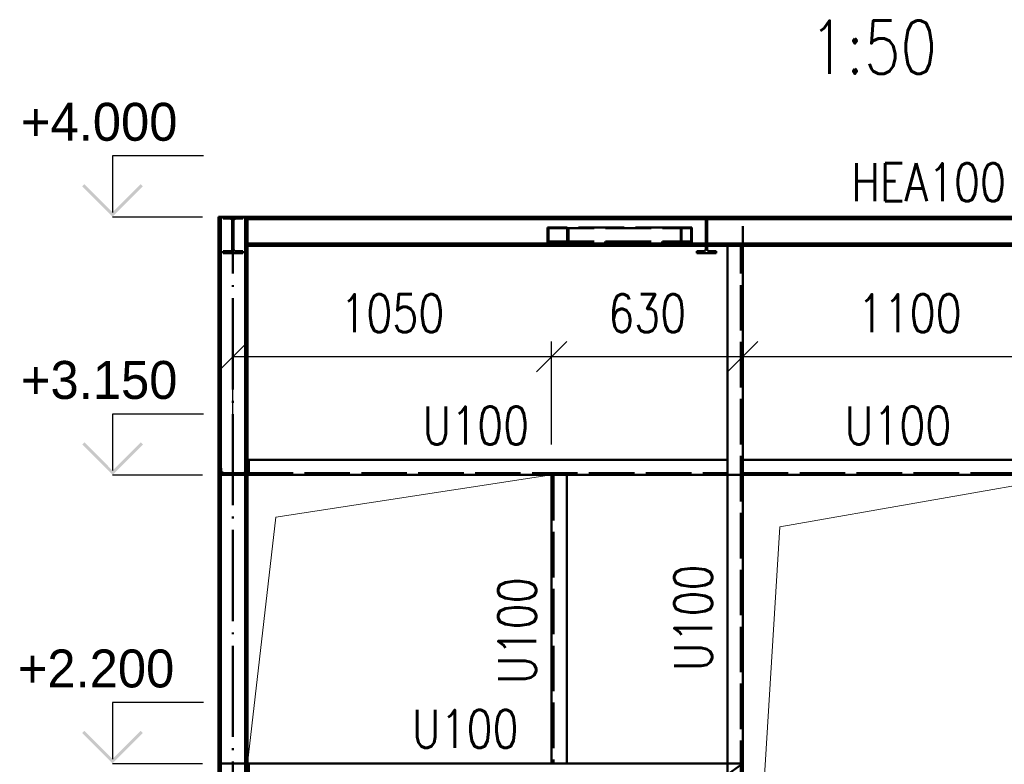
# Paper-space layout 'Layout1' of a CAD drawing. Extents: x -2 to 1083, y -36 to 422.
# Tile 39 of 67: x 548 to 613, y 218 to 267. Entities that reach past the tile are written whole.
import ezdxf

# ---------------------------------------------------------------- set-up
doc = ezdxf.new("R2010")
doc.units = 0
doc.linetypes.add('ACAD_ISO02W100', pattern=[15, 12, -3])
doc.linetypes.add('ACAD_ISO04W100', pattern=[30.5, 24, -3, 0.5, -3])
doc.layers.get('0').update_dxf_attribs({"linetype": 'CONTINUOUS'})
doc.layers.get('DEFPOINTS').update_dxf_attribs({"color": 132, "linetype": 'CONTINUOUS'})
for name, color, linetype, lineweight in [('SS_KOTY', 3, 'CONTINUOUS', 25), ('SS_KOTY-VYSKOVA', 140, 'CONTINUOUS', 25), ('SS_LEMOVÁNÍ', 21, 'CONTINUOUS', 50), ('SS_PODKLADY', 9, 'CONTINUOUS', 13), ('SS_POPIS_PROFILU', 13, 'CONTINUOUS', 25), ('SS_SLOUPY', 143, 'CONTINUOUS', 50), ('SS_VAZNICE', 113, 'CONTINUOUS', 50), ('SS_ZTUŽENÍ', 81, 'CONTINUOUS', 50)]:
    doc.layers.add(name, color=color, linetype=linetype, lineweight=lineweight)
doc.styles.add('ROMANS', font='romans.shx', dxfattribs={"width": 0.8})
doc.styles.add('romans.shx', font='romans.shx', dxfattribs={"height": 5})
doc.dimstyles.new('A-1_(2.5)_50AS', dxfattribs={"dimtxt": 2.5, "dimasz": 2, "dimexe": 1, "dimexo": 2, "dimgap": 0, "dimtad": 0, "dimdec": 1, "dimlfac": 50, "dimrnd": 1, "dimtxsty": 'ROMANS', "dimblk1": 'OBLIQUE', "dimblk2": 'OBLIQUE', "dimsah": 1, "dimcen": 2, "dimclrd": 256, "dimclre": 256, "dimclrt": 256, "dimadec": 1, "dimazin": 2, "dimtfac": 0.714286, "dimtdec": 1, "dimtmove": 0, "dimatfit": 3, "dimldrblk": 'OPEN', "dimfxl": 1, "dimtvp": 1.142857, "dimtfill": 1, "dimtolj": 1, "dimlwd": -1, "dimlwe": -1, "dimarcsym": 0})

# ---------------------------------------------------------------- blocks, each defined once
blk = doc.blocks.new('_Oblique')
at = {"color": 0, "linetype": 'ByBlock', "lineweight": -2}
blk.add_line((-0.5, -0.5), (0.5, 0.5), dxfattribs=at)
blk = doc.blocks.new('*D134')
at = {"layer": 'DEFPOINTS', "color": 0, "transparency": 16777216}
for p in [(583.36, 244.546), (562.36, 236.757), (583.36, 236.757)]:
    blk.add_point(p, dxfattribs=at)
at = {"layer": 'SS_KOTY', "transparency": 16777216}
for p, q in [((562.36, 238.757), (562.36, 245.546)), ((583.36, 238.757), (583.36, 245.546)), ((562.36, 244.546), (583.36, 244.546))]:
    blk.add_line(p, q, dxfattribs=at)
at = {"layer": 'SS_KOTY', "transparency": 16777216, "xscale": 2, "yscale": 2, "zscale": 2, "rotation": 180}
blk.add_blockref('_Oblique', (562.36, 244.546), dxfattribs=at)
at = {"layer": 'SS_KOTY', "transparency": 16777216, "xscale": 2, "yscale": 2, "zscale": 2}
blk.add_blockref('_Oblique', (583.36, 244.546), dxfattribs=at)
at = {"layer": 'SS_KOTY', "transparency": 16777216, "insert": (572.86, 247.403), "char_height": 2.5, "attachment_point": 5, "style": 'ROMANS', "bg_fill": 3, "box_fill_scale": 1.1, "bg_fill_color": 256, "bg_fill_true_color": 13158600, "bg_fill_transparency": 0}
blk.add_mtext('\\A1;1050', dxfattribs=at)
blk = doc.blocks.new('_OPEN')
at = {"color": 0, "linetype": 'ByBlock'}
for p, q in [((-1, 0.167), (0, 0)), ((0, 0), (-1, -0.167)), ((0, 0), (-1, 0))]:
    blk.add_line(p, q, dxfattribs=at)
blk = doc.blocks.new('*D135')
at = {"layer": 'DEFPOINTS', "color": 0, "transparency": 16777216}
for p in [(595.96, 244.546), (583.36, 236.757), (595.96, 236.757)]:
    blk.add_point(p, dxfattribs=at)
at = {"layer": 'SS_KOTY', "transparency": 16777216}
for p, q in [((583.36, 238.757), (583.36, 245.546)), ((595.96, 238.757), (595.96, 245.546)), ((583.36, 244.546), (595.96, 244.546))]:
    blk.add_line(p, q, dxfattribs=at)
at = {"layer": 'SS_KOTY', "transparency": 16777216, "xscale": 2, "yscale": 2, "zscale": 2, "rotation": 180}
blk.add_blockref('_Oblique', (583.36, 244.546), dxfattribs=at)
at = {"layer": 'SS_KOTY', "transparency": 16777216, "xscale": 2, "yscale": 2, "zscale": 2}
blk.add_blockref('_Oblique', (595.96, 244.546), dxfattribs=at)
at = {"layer": 'SS_KOTY', "transparency": 16777216, "insert": (589.66, 247.403), "char_height": 2.5, "attachment_point": 5, "style": 'ROMANS', "bg_fill": 3, "box_fill_scale": 1.1, "bg_fill_color": 256, "bg_fill_true_color": 13158600, "bg_fill_transparency": 0}
blk.add_mtext('\\A1;630', dxfattribs=at)
blk = doc.blocks.new('*D136')
at = {"layer": 'DEFPOINTS', "color": 0, "transparency": 16777216}
for p in [(617.96, 244.546), (595.96, 236.757), (617.96, 236.757, 25627.96)]:
    blk.add_point(p, dxfattribs=at)
at = {"layer": 'SS_KOTY', "transparency": 16777216}
for p, q in [((595.96, 238.757), (595.96, 245.546)), ((617.96, 238.757), (617.96, 245.546)), ((595.96, 244.546), (617.96, 244.546))]:
    blk.add_line(p, q, dxfattribs=at)
at = {"layer": 'SS_KOTY', "transparency": 16777216, "xscale": 2, "yscale": 2, "zscale": 2, "rotation": 180}
blk.add_blockref('_Oblique', (595.96, 244.546), dxfattribs=at)
at = {"layer": 'SS_KOTY', "transparency": 16777216, "xscale": 2, "yscale": 2, "zscale": 2}
blk.add_blockref('_Oblique', (617.96, 244.546), dxfattribs=at)
at = {"layer": 'SS_KOTY', "transparency": 16777216, "insert": (606.96, 247.403), "char_height": 2.5, "attachment_point": 5, "style": 'ROMANS', "bg_fill": 3, "box_fill_scale": 1.1, "bg_fill_color": 256, "bg_fill_true_color": 13158600, "bg_fill_transparency": 0}
blk.add_mtext('\\A1;1100', dxfattribs=at)

psp = doc.layouts.get("Layout1")

# ---------------------------------------------------------------- hatches: boundary and pattern name
at = {"layer": 'SS_KOTY-VYSKOVA'}
for points in [[(552.565, 255.898), (552.4236, 255.7566), (554.4236, 253.7566), (556.4236, 255.7566), (556.2822, 255.898), (554.4236, 254.0394)], [(552.565, 238.898), (552.4236, 238.7566), (554.4236, 236.7566), (556.4236, 238.7566), (556.2822, 238.898), (554.4236, 237.0394)], [(552.565, 219.898), (552.4236, 219.7566), (554.4236, 217.7566), (556.4236, 219.7566), (556.2822, 219.898), (554.4236, 218.0394)]]:
    psp.add_hatch(color=256, dxfattribs=at).paths.add_polyline_path(points)

# ---------------------------------------------------------------- linework, layer by layer
for p, q in [((560.4236, 257.7566, -94814), (554.4236, 257.7566, -94814)), ((554.4236, 257.7566, -94814), (554.4236, 254.0394, -94814)), ((554.4236, 253.7566), (560.36, 253.7566)), ((560.4236, 240.7566, -94814), (554.4236, 240.7566, -94814)), ((554.4236, 240.7566, -94814), (554.4236, 237.0394, -94814)), ((554.4236, 236.7566), (560.36, 236.7566)), ((560.4236, 221.7566, -94814), (554.4236, 221.7566, -94814)), ((554.4236, 221.7566, -94814), (554.4236, 218.0394, -94814)), ((554.4236, 217.7566), (560.36, 217.7566))]:
    psp.add_line(p, q, dxfattribs=at)
at = {"layer": 'SS_LEMOVÁNÍ', "color": 3, "linetype": 'ACAD_ISO02W100', "ltscale": 0.25}
for p, q in [((561.4, 217.7566), (563.32, 217.7566)), ((563.4, 217.7566), (563.4, 216.7566))]:
    psp.add_line(p, q, dxfattribs=at)
at = {"layer": 'SS_LEMOVÁNÍ', "color": 7, "linetype": 'ACAD_ISO04W100', "ltscale": 0.25}
for p, q in [((562.36, 217.7566), (595.96, 217.7566)), ((562.4, 217.7566), (562.4, 217.7566))]:
    psp.add_line(p, q, dxfattribs=at)
at = {"layer": 'SS_LEMOVÁNÍ', "color": 1, "linetype": 'Continuous', "ltscale": 0.25}
for p in [(563.32, 217.7566), (594.9599, 216.7566)]:
    psp.add_line(p, (594.9599, 217.7566), dxfattribs=at)
at = {"layer": 'SS_PODKLADY'}
for points, elevation in [([(563.32, 217.7566), (565.1895, 233.9768), (583.36, 236.7566)], -3124.2), ([(595.96, 193.7566), (598.3975, 233.3418), (617.96, 236.7566)], -69186.04)]:
    psp.add_lwpolyline(points, dxfattribs=dict(at, elevation=elevation))
at = {"layer": 'SS_SLOUPY', "color": 1, "linetype": 'Continuous', "ltscale": 0.25}
for p, q in [((563.32, 253.7566), (561.4, 253.7566)), ((654.9999, 253.7566), (563.32, 253.7566)), ((563.32, 253.5966), (654.9999, 253.5966)), ((654.9999, 251.9966), (563.32, 251.9966)), ((563.32, 251.8366), (654.9999, 251.8366))]:
    psp.add_line(p, q, dxfattribs=at)
at = {"layer": 'SS_SLOUPY', "color": 7, "linetype": 'ACAD_ISO04W100', "ltscale": 0.25}
psp.add_line((562.36, 253.7566), (655.96, 253.7566), dxfattribs=at)
at = {"layer": 'SS_VAZNICE', "color": 3, "linetype": 'ACAD_ISO02W100', "ltscale": 0.25}
for p, q in [((561.72, 253.7566), (561.72, 253.6306)), ((563, 253.6306), (563, 253.7566)), ((592.92, 253.7566), (592.92, 253.6306)), ((594.2, 253.6306), (594.2, 253.7566)), ((561.72, 253.6306), (562.176, 253.6306)), ((562.316, 253.4906), (562.316, 251.6226)), ((562.404, 251.6226), (562.404, 253.4906)), ((562.544, 253.6306), (563, 253.6306)), ((592.92, 253.6306), (593.376, 253.6306)), ((593.516, 251.8366), (593.516, 253.4906)), ((593.604, 253.4906), (593.604, 251.8366)), ((593.744, 253.6306), (594.2, 253.6306)), ((562.176, 251.4826), (561.72, 251.4826)), ((561.72, 251.4826), (561.72, 251.3566)), ((561.72, 251.3566), (563, 251.3566)), ((563, 251.4826), (562.544, 251.4826)), ((563, 251.3566), (563, 251.4826))]:
    psp.add_line(p, q, dxfattribs=at)
at = {"layer": 'SS_VAZNICE', "color": 7, "linetype": 'ACAD_ISO04W100', "ltscale": 0.25}
for p, q in [((562.36, 253.7566), (562.36, 253.7566)), ((593.56, 253.7566), (593.56, 253.7566))]:
    psp.add_line(p, q, dxfattribs=at)
at = {"layer": 'SS_VAZNICE', "color": 1, "linetype": 'Continuous', "ltscale": 0.25}
for p, q in [((593.516, 251.8366), (593.516, 251.6226)), ((593.604, 251.6226), (593.604, 251.8366)), ((593.376, 251.4826), (592.92, 251.4826)), ((592.92, 251.4826), (592.92, 251.3566)), ((592.92, 251.3566), (594.2, 251.3566)), ((594.2, 251.4826), (593.744, 251.4826)), ((594.2, 251.3566), (594.2, 251.4826))]:
    psp.add_line(p, q, dxfattribs=at)
at = {"layer": 'SS_VAZNICE', "color": 3, "linetype": 'ACAD_ISO02W100', "ltscale": 0.25, "extrusion": (-8.6127e-13, -2.07878e-12, -1)}
psp.add_arc((-562.176, 253.4906, 0), 0.14, 90, 180, dxfattribs=at)
at = {"layer": 'SS_VAZNICE', "color": 3, "linetype": 'ACAD_ISO02W100', "ltscale": 0.25, "extrusion": (2.07866e-12, -8.61025e-13, -1)}
psp.add_arc((-562.544, 253.4906), 0.14, 0, 90, dxfattribs=at)
at = {"layer": 'SS_VAZNICE', "color": 3, "linetype": 'ACAD_ISO02W100', "ltscale": 0.25, "extrusion": (-1.72236e-12, -4.15763e-12, -1)}
psp.add_arc((-593.376, 253.4906, 0), 0.14, 90, 180, dxfattribs=at)
at = {"layer": 'SS_VAZNICE', "color": 3, "linetype": 'ACAD_ISO02W100', "ltscale": 0.25, "extrusion": (4.15751e-12, -1.72211e-12, -1)}
psp.add_arc((-593.744, 253.4906, 0), 0.14, 0, 90, dxfattribs=at)
at = {"layer": 'SS_VAZNICE', "color": 3, "linetype": 'ACAD_ISO02W100', "ltscale": 0.25, "extrusion": (-8.6127e-13, 2.07891e-12, -1)}
psp.add_arc((-562.176, 251.6226), 0.14, 180, 270, dxfattribs=at)
at = {"layer": 'SS_VAZNICE', "color": 3, "linetype": 'ACAD_ISO02W100', "ltscale": 0.25, "extrusion": (2.07866e-12, 8.61147e-13, -1)}
psp.add_arc((-562.544, 251.6226, 0), 0.14, 270, 0, dxfattribs=at)
at = {"layer": 'SS_VAZNICE', "color": 1, "linetype": 'Continuous', "ltscale": 0.25, "extrusion": (-8.6127e-13, 2.07891e-12, -1)}
psp.add_arc((-593.376, 251.6226), 0.14, 180, 270, dxfattribs=at)
at = {"layer": 'SS_VAZNICE', "color": 1, "linetype": 'Continuous', "ltscale": 0.25, "extrusion": (2.07866e-12, 8.61147e-13, -1)}
psp.add_arc((-593.744, 251.6226, 0), 0.14, 270, 0, dxfattribs=at)
at = {"layer": 'SS_ZTUŽENÍ', "color": 7, "linetype": 'ACAD_ISO04W100', "ltscale": 0.25}
for p, q in [((593.56, 253.7566), (583.7794, 253.7566)), ((562.36, 193.7566), (595.96, 217.7566))]:
    psp.add_line(p, q, dxfattribs=at)
at = {"layer": 'SS_ZTUŽENÍ', "color": 3, "linetype": 'ACAD_ISO02W100', "ltscale": 0.25}
for p, q in [((591.8825, 253.0566), (583.08, 253.0566)), ((583.08, 253.0566), (583.08, 252.0566)), ((583.1639, 252.9966), (591.9254, 252.9966)), ((583.1639, 252.9966), (583.1639, 252.1166)), ((584.3949, 252.9966), (584.3949, 252.1166)), ((584.4788, 253.0566), (584.4788, 252.0566)), ((591.9254, 253.0566), (591.8825, 253.0566)), ((591.8825, 252.0566), (591.8825, 253.0566)), ((592.5974, 253.0566), (591.9254, 253.0566)), ((591.9254, 252.9966), (592.5545, 252.9966)), ((591.9254, 252.1166), (591.9254, 252.9966)), ((592.5545, 252.1166), (592.5545, 252.9966)), ((592.5974, 252.0566), (592.5974, 253.0566)), ((583.08, 252.0566), (591.8825, 252.0566)), ((583.1639, 252.1166), (591.9254, 252.1166)), ((591.8825, 252.0566), (592.5974, 252.0566)), ((591.9254, 252.1166), (592.5545, 252.1166))]:
    psp.add_line(p, q, dxfattribs=at)

# ---------------------------------------------------------------- texts
at = {"layer": 'SS_KOTY-VYSKOVA'}
for s, p in [('+4.000', (548.3816, 258.7566)), ('+3.150', (548.3816, 241.7566)), ('+2.200', (548.1733, 222.7566))]:
    psp.add_text(s, height=2.5, dxfattribs=at).set_placement(p)
at = {"layer": 'SS_POPIS_PROFILU', "color": 2, "style": 'romans.shx', "width": 0.8}
psp.add_text('1:50', height=3.5, dxfattribs=at).set_placement((600.3542, 263.1678))
at = {"layer": 'SS_POPIS_PROFILU', "color": 13, "style": 'romans.shx', "width": 0.8}
for s, p in [('HEA100', (603.1112, 254.7776)), ('U100', (574.1523, 218.7776))]:
    psp.add_text(s, height=2.5, dxfattribs=at).set_placement(p)
for p in [(593.9389, 223.8277), (582.339, 222.9747)]:
    psp.add_text('U100', height=2.5, rotation=90, dxfattribs=at).set_placement(p)

# ---------------------------------------------------------------- next in the draw order: dimensions: what is measured, and where the dimension line sits
at = {"layer": 'SS_KOTY'}
dim = psp.add_linear_dim(base=(583.36, 244.5459, -94814), p1=(562.36, 236.7566, -94814), p2=(583.36, 236.7566, -94814), dimstyle='A-1_(2.5)_50AS', dxfattribs=at)
dim.commit()
dim.dimension.update_dxf_attribs({"geometry": '*D134', "text_midpoint": (572.86, 247.4031, -94814)})

# ---------------------------------------------------------------- next in the draw order: linework, layer by layer
at = {"layer": 'SS_LEMOVÁNÍ', "color": 3, "linetype": 'ACAD_ISO02W100', "ltscale": 0.25}
for p, q in [((561.4469, 237.7566), (561.4, 237.7566)), ((561.5366, 237.6737), (561.5879, 237.033)), ((563.2633, 237.6737), (563.2121, 237.033)), ((563.4, 237.7566), (563.4, 236.7566)), ((561.7573, 236.8766), (563.0426, 236.8766)), ((561.4, 236.7566), (563.32, 236.7566))]:
    psp.add_line(p, q, dxfattribs=at)
at = {"layer": 'SS_LEMOVÁNÍ', "color": 7, "linetype": 'ACAD_ISO04W100', "ltscale": 0.25}
psp.add_line((562.4, 236.7566), (562.4, 236.7566), dxfattribs=at)
at = {"layer": 'SS_LEMOVÁNÍ', "color": 3, "linetype": 'ACAD_ISO02W100', "ltscale": 0.25}
for centre, start, end in [((561.4469, 237.6666), 4.574, 90), ((563.3531, 237.6666), 90, 175.426)]:
    psp.add_arc(centre, 0.09, start, end, dxfattribs=at)
at = {"layer": 'SS_LEMOVÁNÍ', "color": 3, "linetype": 'ACAD_ISO02W100', "ltscale": 0.25, "extrusion": (1.65609e-12, 7.6491e-13, -1)}
psp.add_arc((-561.7573, 237.0466, 0), 0.17, 270, 355.426, dxfattribs=at)
at = {"layer": 'SS_LEMOVÁNÍ', "color": 3, "linetype": 'ACAD_ISO02W100', "ltscale": 0.25, "extrusion": (-7.09313e-13, 1.71205e-12, -1)}
psp.add_arc((-563.0426, 237.0466), 0.17, 184.574, 270, dxfattribs=at)
at = {"layer": 'SS_SLOUPY', "color": 1, "linetype": 'Continuous', "ltscale": 0.25}
for p, q in [((561.4, 253.7566), (561.4, 174.3566)), ((561.56, 174.3566), (561.56, 253.7566)), ((563.16, 253.7566), (563.16, 174.3566)), ((563.32, 193.7566), (563.32, 253.7566))]:
    psp.add_line(p, q, dxfattribs=at)
at = {"layer": 'SS_SLOUPY', "color": 7, "linetype": 'ACAD_ISO04W100', "ltscale": 0.25}
psp.add_line((562.36, 173.7566), (562.36, 253.7566), dxfattribs=at)

# ---------------------------------------------------------------- next in the draw order: texts
at = {"layer": 'SS_POPIS_PROFILU', "color": 13, "style": 'romans.shx', "width": 0.8}
psp.add_text('U100', height=2.5, dxfattribs=at).set_placement((574.8531, 238.7566))

# ---------------------------------------------------------------- next in the draw order: dimensions: what is measured, and where the dimension line sits
at = {"layer": 'SS_KOTY'}
dim = psp.add_linear_dim(base=(595.96, 244.5459, -94814), p1=(583.36, 236.7566, -94814), p2=(595.96, 236.7566, -94814), dimstyle='A-1_(2.5)_50AS', override={"dimtmove": 1}, dxfattribs=at)
dim.commit()
dim.dimension.update_dxf_attribs({"geometry": '*D135', "text_midpoint": (589.66, 247.4031, -94814)})

# ---------------------------------------------------------------- next in the draw order: linework, layer by layer
at = {"layer": 'SS_LEMOVÁNÍ', "color": 1, "linetype": 'Continuous', "ltscale": 0.25}
for p, q in [((583.36, 236.7566), (583.36, 217.7566)), ((584.36, 217.7566), (584.36, 236.7566))]:
    psp.add_line(p, q, dxfattribs=at)
at = {"layer": 'SS_LEMOVÁNÍ', "color": 7, "linetype": 'ACAD_ISO04W100', "ltscale": 0.25}
psp.add_line((583.36, 217.7566), (583.36, 236.7566), dxfattribs=at)
at = {"layer": 'SS_LEMOVÁNÍ', "color": 3, "linetype": 'ACAD_ISO02W100', "ltscale": 0.25}
psp.add_line((583.48, 236.7566), (583.48, 217.7566), dxfattribs=at)

# ---------------------------------------------------------------- next in the draw order: dimensions: what is measured, and where the dimension line sits
at = {"layer": 'SS_KOTY'}
dim = psp.add_linear_dim(base=(617.96, 244.5459, -94814), p1=(595.96, 236.7566, -94814), p2=(617.96, 236.7566, -69186.04), dimstyle='A-1_(2.5)_50AS', override={"dimtmove": 1}, dxfattribs=at)
dim.commit()
dim.dimension.update_dxf_attribs({"geometry": '*D136', "text_midpoint": (606.96, 247.4031, -94814)})

# ---------------------------------------------------------------- next in the draw order: linework, layer by layer
at = {"layer": 'SS_LEMOVÁNÍ', "color": 7, "linetype": 'ACAD_ISO04W100', "ltscale": 0.25}
for p, q in [((595.96, 193.7566), (595.96, 253.7566)), ((562.36, 236.7566), (595.96, 236.7566)), ((595.96, 236.7566), (617.96, 236.7566))]:
    psp.add_line(p, q, dxfattribs=at)
at = {"layer": 'SS_LEMOVÁNÍ', "color": 1, "linetype": 'Continuous', "ltscale": 0.25}
for p, q in [((594.96, 237.7566), (594.96, 251.8365)), ((595.96, 237.7566), (595.96, 251.8365)), ((594.9599, 237.7566), (563.32, 237.7566)), ((594.9599, 236.7566), (594.9599, 237.7566)), ((617.96, 237.7566), (595.96, 237.7566)), ((595.96, 236.7566), (595.96, 237.7566)), ((563.32, 236.7566), (594.9599, 236.7566)), ((594.96, 217.7566), (594.96, 236.7566)), ((595.96, 216.2016), (595.96, 236.7566)), ((595.96, 236.7566), (617.96, 236.7566))]:
    psp.add_line(p, q, dxfattribs=at)
at = {"layer": 'SS_LEMOVÁNÍ', "color": 3, "linetype": 'ACAD_ISO02W100', "ltscale": 0.25}
for p, q in [((595.84, 193.7566), (595.84, 251.8365)), ((563.32, 236.8766), (594.9599, 236.8766)), ((595.96, 236.8766), (617.96, 236.8766))]:
    psp.add_line(p, q, dxfattribs=at)

# ---------------------------------------------------------------- next in the draw order: texts
at = {"layer": 'SS_POPIS_PROFILU', "color": 13, "style": 'romans.shx', "width": 0.8}
psp.add_text('U100', height=2.5, dxfattribs=at).set_placement((602.6731, 238.7566))

doc.saveas('drawing.dxf')
